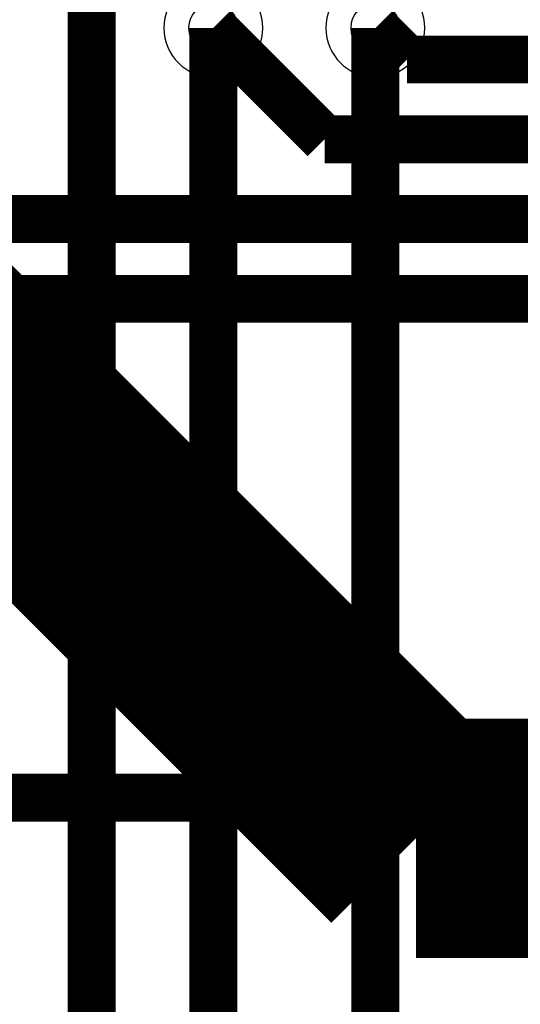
# Model space of a CAD drawing. Header units: millimetres. Extents: x -8 to 125, y -6 to 113.
# Tile 26 of 142: x 51.62 to 54.76, y 37.57 to 43.74. Entities that reach past the tile are written whole.
import ezdxf

# ---------------------------------------------------------------- set-up
doc = ezdxf.new("R2010")
doc.units = ezdxf.units.MM
for name, color, linetype, true_color in [('Bottom Layer', 7, 'Continuous', 0x0000ff), ('Hole Layer', 7, 'Continuous', 0x222222), ('Inner2', 7, 'Continuous', 0x008000), ('Multi-Layer', 7, 'Continuous', 0xc0c0c0), ('Top Layer', 7, 'Continuous', 0xff0000)]:
    doc.layers.add(name, color=color, linetype=linetype, true_color=true_color)

msp = doc.modelspace()

# ---------------------------------------------------------------- linework, layer by layer
at = {"layer": 'Bottom Layer', "const_width": 0.3}
for points in [[(52.0701, 26.4161), (52.0701, 45.9741)], [(52.8321, 27.1781), (52.8321, 43.6881)], [(53.8481, 26.4161), (53.8481, 43.6881)]]:
    msp.add_lwpolyline(points, dxfattribs=at)
at = {"layer": 'Hole Layer'}
for points in [[(52.6771, 43.6881, 1), (52.9871, 43.6881, 1)], [(53.6931, 43.6881, 1), (54.0031, 43.6881, 1)]]:
    msp.add_lwpolyline(points, format="xyb", close=True, dxfattribs=at)
at = {"layer": 'Inner2', "const_width": 1.5}
for points in [[(54.1021, 38.6081), (39.4713, 53.2389)], [(54.1021, 38.6081), (70.6121, 38.6081)]]:
    msp.add_lwpolyline(points, dxfattribs=at)
at = {"layer": 'Multi-Layer'}
for points in [[(52.5221, 43.6881, 1), (53.1421, 43.6881, 1)], [(53.5381, 43.6881, 1), (54.1581, 43.6881, 1)]]:
    msp.add_lwpolyline(points, format="xyb", close=True, dxfattribs=at)
at = {"layer": 'Top Layer', "const_width": 0.3}
for points in [[(53.5301, 42.9901), (52.8321, 43.6881)], [(54.0462, 43.49), (53.8481, 43.6881)], [(55.6962, 43.49), (54.0462, 43.49)], [(55.6962, 42.9901), (53.5301, 42.9901)], [(55.6962, 42.49), (42.8456, 42.49)], [(55.6962, 41.9901), (41.8214, 41.9901)], [(56.668, 38.8621), (36.6387, 38.8621)]]:
    msp.add_lwpolyline(points, dxfattribs=at)

doc.saveas('drawing.dxf')
